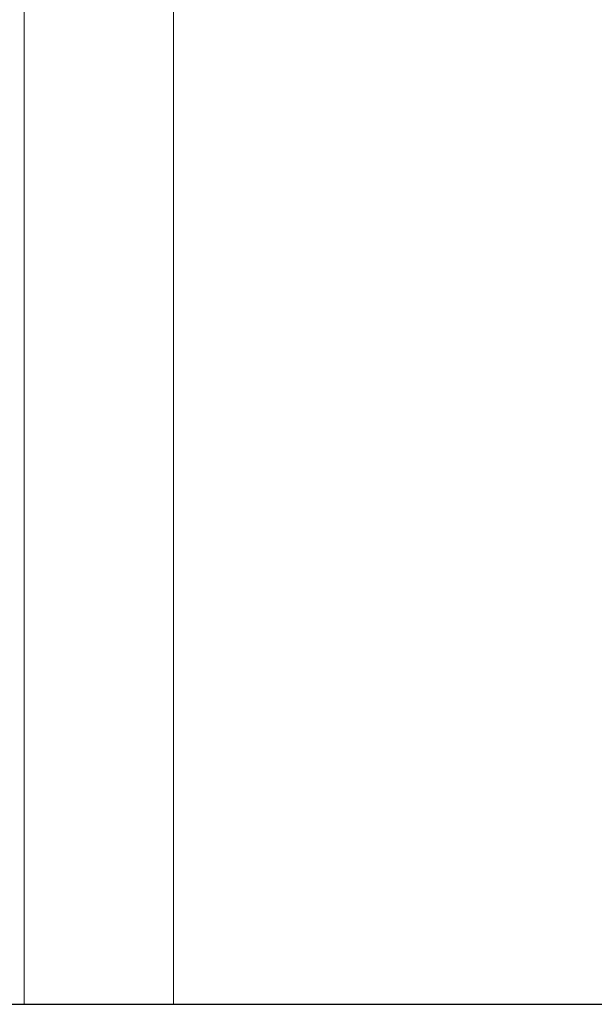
# Model space of a CAD drawing. Header units: inches. Extents: x 1156 to 71303, y -52654 to 51.
# Tile 39 of 151: x 60385 to 60431, y -51289 to -51210. Entities that reach past the tile are written whole.
import ezdxf

# ---------------------------------------------------------------- set-up
doc = ezdxf.new("R2010")
doc.units = ezdxf.units.IN
doc.header["$MEASUREMENT"] = 0
doc.layers.get('0').update_dxf_attribs({"lineweight": 0})
doc.layers.add('--ogr.-panele', color=252, linetype='Continuous', lineweight=0)

msp = doc.modelspace()

# ---------------------------------------------------------------- linework, layer by layer
at = {"layer": '--ogr.-panele', "color": 1}
for p, q in [((60384.965, -51135.132), (60384.965, -51288.638)), ((60396.965, -51288.638), (60396.965, -51135.132))]:
    msp.add_line(p, q, dxfattribs=at)
at = {"color": 3, "linetype": 'Continuous', "lineweight": 30}
for p, q in [((59925.697, -51288.638), (62694.104, -51288.638)), ((60022.122, -51288.638), (60421.441, -51288.638))]:
    msp.add_line(p, q, dxfattribs=at)
at = {"linetype": 'Continuous', "ltscale": 12}
msp.add_lwpolyline([(59925.697, -51288.638), (62925.697, -51288.638), (62925.697, -51088.638), (59925.697, -51088.638)], close=True, dxfattribs=at)

doc.saveas('drawing.dxf')
